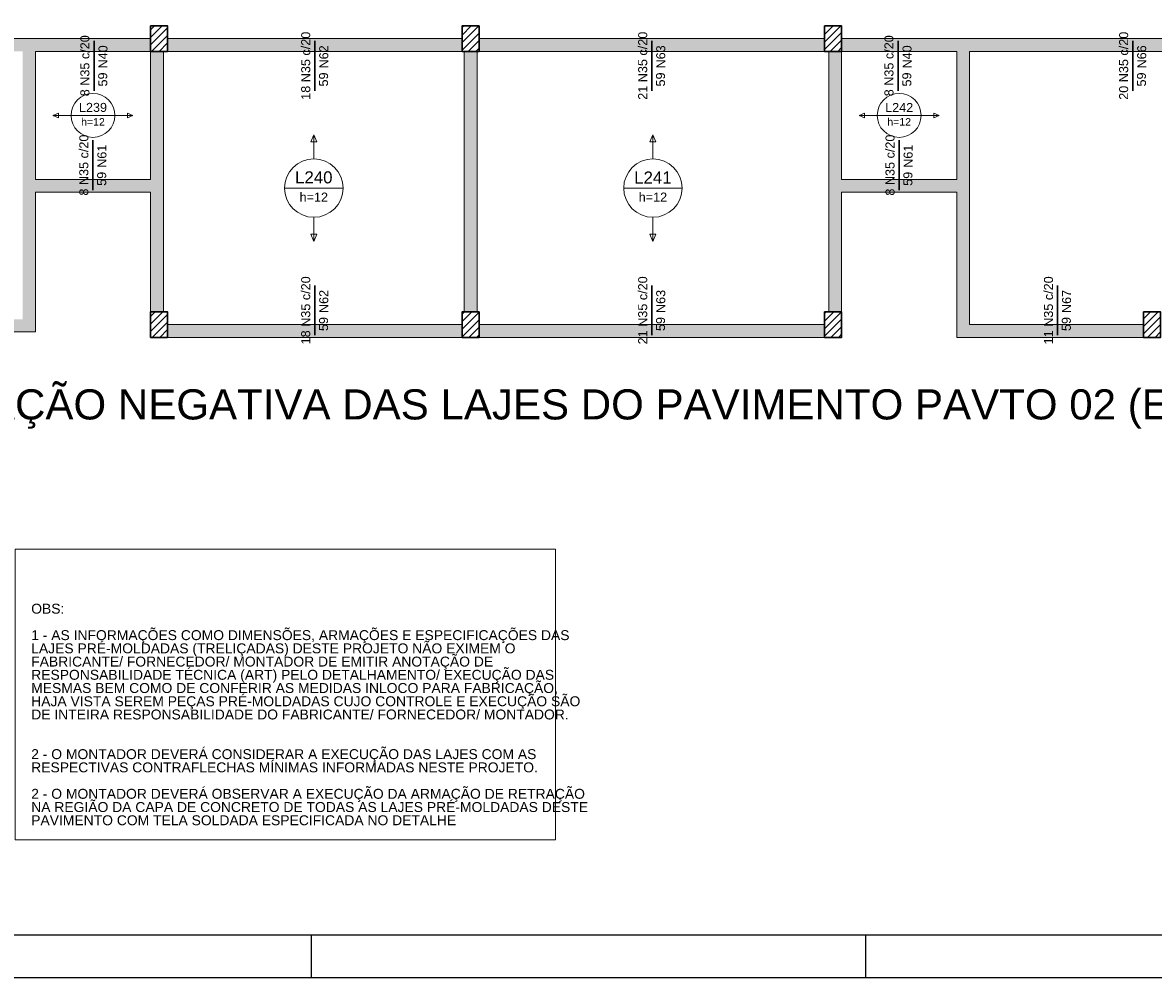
# Model space of a CAD drawing. Header units: millimetres. Extents: x 0 to 84.1, y 0 to 59.4.
# Tile 4 of 8: x 27.3 to 53.8, y 0 to 22.4. Entities that reach past the tile are written whole.
import ezdxf

# ---------------------------------------------------------------- set-up
doc = ezdxf.new("R2010")
doc.units = ezdxf.units.MM
doc.header["$MEASUREMENT"] = 0
doc.linetypes.add('NULL', pattern=[0])
for name, color, linetype, lineweight in [('CONTRAVENTAMENTOS', 4, 'Continuous', 9), ('Descrição da armadura', 7, 'Continuous', 0), ('DT-Armadura negativa', 4, 'Continuous', 30), ('DT-Hachura pilar em laje', 252, 'Continuous', 5), ('DT-Hachura viga em laje', 254, 'Continuous', 5), ('DT-Textos', 7, 'Continuous', 5), ('DT-Título', 3, 'Continuous', 20), ('FO-Pilares', 4, 'Continuous', 30), ('FO-Vigas', 1, 'Continuous', 20), ('Textos armaduras', 7, 'Continuous', 0)]:
    doc.layers.add(name, color=color, linetype=linetype, lineweight=lineweight)
doc.layers.add('SEDUC_MARF', color=1, linetype='Continuous')
doc.layers.add('SEDUC_MARGG', color=7, linetype='Continuous')
doc.styles.add('Arial', font='txt')

msp = doc.modelspace()

# ---------------------------------------------------------------- hatches: boundary and pattern name
at = {"layer": 'DT-Hachura pilar em laje', "linetype": 'Continuous'}
h = msp.add_hatch(dxfattribs=at)
h.set_pattern_fill('ANSI31', color=252, style=0)
h.paths.add_polyline_path([(30.337, 21.698), (30.537, 21.698), (30.737, 21.698), (30.737, 21.998), (30.737, 22.298), (30.537, 22.298), (30.337, 22.298), (30.337, 21.998)])
h = msp.add_hatch(dxfattribs=at)
h.set_pattern_fill('ANSI31', color=252, style=0)
h.paths.add_polyline_path([(37.64, 21.698), (37.84, 21.698), (38.04, 21.698), (38.04, 21.998), (38.04, 22.298), (37.84, 22.298), (37.64, 22.298), (37.64, 21.998)])
h = msp.add_hatch(dxfattribs=at)
h.set_pattern_fill('ANSI31', color=252, style=0)
h.paths.add_polyline_path([(46.137, 21.698), (46.337, 21.698), (46.537, 21.698), (46.537, 21.998), (46.537, 22.298), (46.337, 22.298), (46.137, 22.298), (46.137, 21.998)])
h = msp.add_hatch(dxfattribs=at)
h.set_pattern_fill('ANSI31', color=252, style=0)
h.paths.add_polyline_path([(30.337, 14.996), (30.537, 14.996), (30.737, 14.996), (30.737, 15.296), (30.737, 15.596), (30.537, 15.596), (30.337, 15.596), (30.337, 15.296)])
h = msp.add_hatch(dxfattribs=at)
h.set_pattern_fill('ANSI31', color=252, style=0)
h.paths.add_polyline_path([(37.64, 14.996), (37.84, 14.996), (38.04, 14.996), (38.04, 15.296), (38.04, 15.596), (37.84, 15.596), (37.64, 15.596), (37.64, 15.296)])
h = msp.add_hatch(dxfattribs=at)
h.set_pattern_fill('ANSI31', color=252, style=0)
h.paths.add_polyline_path([(46.137, 14.996), (46.337, 14.996), (46.537, 14.996), (46.537, 15.296), (46.537, 15.596), (46.337, 15.596), (46.137, 15.596), (46.137, 15.296)])
h = msp.add_hatch(dxfattribs=at)
h.set_pattern_fill('ANSI31', color=252, style=0)
h.paths.add_polyline_path([(53.616, 14.996), (53.816, 14.996), (54.016, 14.996), (54.016, 15.296), (54.016, 15.596), (53.816, 15.596), (53.616, 15.596), (53.616, 15.296)])
at = {"layer": 'DT-Hachura viga em laje', "linetype": 'Continuous'}
for points in [[(27.487, 21.848), (27.487, 21.848), (27.487, 21.998), (22.985, 21.998), (22.985, 21.698), (27.338, 21.698), (27.487, 21.848)], [(27.637, 18.699), (27.637, 18.699), (27.637, 21.698), (27.487, 21.848), (27.338, 21.698), (27.338, 18.549), (27.487, 18.549), (27.637, 18.699)], [(30.337, 21.998), (30.337, 21.998), (27.487, 21.998), (27.487, 21.848), (27.637, 21.698), (30.337, 21.698), (30.337, 21.998)], [(37.64, 21.998), (37.64, 21.998), (30.737, 21.998), (30.737, 21.698), (37.64, 21.698), (37.64, 21.998)], [(46.137, 21.998), (46.137, 21.998), (38.04, 21.998), (38.04, 21.698), (46.137, 21.698), (46.137, 21.998)], [(49.387, 21.848), (49.387, 21.848), (49.387, 21.998), (46.537, 21.998), (46.537, 21.698), (49.237, 21.698), (49.387, 21.848)], [(49.537, 21.698), (49.537, 21.698), (49.387, 21.848), (49.237, 21.698), (49.237, 18.699), (49.387, 18.549), (49.537, 18.549), (49.537, 21.698)], [(57.14, 21.998), (57.14, 21.998), (49.387, 21.998), (49.387, 21.848), (49.537, 21.698), (57.14, 21.698), (57.14, 21.998)], [(30.637, 21.698), (30.637, 21.698), (30.337, 21.698), (30.337, 18.699), (30.487, 18.549), (30.637, 18.549), (30.637, 21.698)], [(37.99, 21.698), (37.99, 21.698), (37.69, 21.698), (37.69, 15.596), (37.99, 15.596), (37.99, 21.698)], [(46.537, 18.699), (46.537, 18.699), (46.537, 21.698), (46.237, 21.698), (46.237, 18.549), (46.387, 18.549), (46.537, 18.699)], [(30.487, 18.549), (30.487, 18.549), (30.337, 18.699), (27.637, 18.699), (27.487, 18.549), (27.637, 18.399), (30.337, 18.399), (30.487, 18.549)], [(49.387, 18.549), (49.387, 18.549), (49.237, 18.699), (46.537, 18.699), (46.387, 18.549), (46.537, 18.399), (49.237, 18.399), (49.387, 18.549)], [(27.637, 18.399), (27.637, 18.399), (27.487, 18.549), (27.338, 18.549), (27.338, 15.424), (27.637, 15.124), (27.637, 18.399)], [(30.638, 18.549), (30.638, 18.549), (30.487, 18.549), (30.337, 18.399), (30.337, 15.596), (30.638, 15.596), (30.638, 18.549)], [(46.537, 18.399), (46.537, 18.399), (46.387, 18.549), (46.237, 18.549), (46.237, 15.596), (46.537, 15.596), (46.537, 18.399)], [(49.537, 15.296), (49.537, 15.296), (49.537, 18.549), (49.387, 18.549), (49.237, 18.399), (49.237, 14.996), (49.537, 15.296)], [(27.338, 15.424), (27.338, 15.424), (22.985, 15.424), (22.985, 15.124), (27.637, 15.124), (27.338, 15.424)], [(37.64, 15.296), (37.64, 15.296), (30.737, 15.296), (30.737, 14.996), (37.64, 14.996), (37.64, 15.296)], [(46.137, 15.296), (46.137, 15.296), (38.04, 15.296), (38.04, 14.996), (46.137, 14.996), (46.137, 15.296)], [(53.616, 15.296), (53.616, 15.296), (49.537, 15.296), (49.237, 14.996), (53.616, 14.996), (53.616, 15.296)]]:
    msp.add_hatch(color=254, dxfattribs=at).paths.add_polyline_path(points)

# ---------------------------------------------------------------- linework, layer by layer
at = {"layer": 'CONTRAVENTAMENTOS'}
msp.add_lwpolyline([(27.16, 10.033), (39.828, 10.033), (39.828, 3.221), (27.16, 3.221)], close=True, dxfattribs=at)
at = {"layer": 'DT-Armadura negativa'}
for points in [[(29.012, 20.777), (29.012, 21.948)], [(34.189, 20.777), (34.189, 21.948)], [(42.089, 20.777), (42.089, 21.948)], [(47.862, 20.777), (47.862, 21.948)], [(53.364, 20.777), (53.364, 21.948)], [(28.987, 18.449), (28.987, 19.62)], [(47.887, 18.449), (47.887, 19.62)], [(34.189, 15.046), (34.189, 16.217)], [(42.089, 15.046), (42.089, 16.217)], [(51.602, 15.046), (51.602, 16.217)]]:
    msp.add_lwpolyline(points, dxfattribs=at)
at = {"layer": 'DT-Textos'}
for p, q in [((28.176, 20.252), (28.049, 20.199)), ((28.049, 20.199), (28.176, 20.146)), ((28.176, 20.146), (28.176, 20.252)), ((28.473, 20.199), (29.501, 20.199)), ((29.925, 20.199), (29.798, 20.252)), ((29.798, 20.252), (29.798, 20.146)), ((29.798, 20.146), (29.925, 20.199)), ((47.076, 20.252), (46.949, 20.199)), ((46.949, 20.199), (47.076, 20.146)), ((47.076, 20.146), (47.076, 20.252)), ((47.373, 20.199), (48.401, 20.199)), ((48.825, 20.199), (48.698, 20.252)), ((48.698, 20.252), (48.698, 20.146)), ((48.698, 20.146), (48.825, 20.199)), ((34.164, 19.747), (34.093, 19.578)), ((34.234, 19.578), (34.164, 19.747)), ((42.114, 19.747), (42.043, 19.578)), ((42.184, 19.578), (42.114, 19.747)), ((34.093, 19.578), (34.234, 19.578)), ((42.043, 19.578), (42.184, 19.578)), ((33.478, 18.497), (34.849, 18.497)), ((41.428, 18.497), (42.799, 18.497)), ((34.234, 17.416), (34.093, 17.416)), ((34.093, 17.416), (34.164, 17.247)), ((34.164, 17.247), (34.234, 17.416)), ((42.184, 17.416), (42.043, 17.416)), ((42.043, 17.416), (42.114, 17.247)), ((42.114, 17.247), (42.184, 17.416))]:
    msp.add_line(p, q, dxfattribs=at)
for points in [[(28.473, 20.199), (28.049, 20.199)], [(29.501, 20.199), (29.925, 20.199)], [(47.373, 20.199), (46.949, 20.199)], [(48.401, 20.199), (48.825, 20.199)], [(34.164, 19.183), (34.164, 19.747)], [(42.114, 19.183), (42.114, 19.747)], [(34.164, 17.812), (34.164, 17.247)], [(42.114, 17.812), (42.114, 17.247)]]:
    msp.add_lwpolyline(points, dxfattribs=at)
for centre, radius in [((28.987, 20.199), 0.514), ((47.887, 20.199), 0.514), ((34.164, 18.497), 0.685), ((42.114, 18.497), 0.685)]:
    msp.add_circle(centre, radius, dxfattribs=at)
at = {"layer": 'FO-Pilares'}
for points in [[(30.337, 21.698), (30.537, 21.698), (30.737, 21.698), (30.737, 21.998), (30.737, 22.298), (30.537, 22.298), (30.337, 22.298), (30.337, 21.998), (30.337, 21.698)], [(37.64, 21.698), (37.84, 21.698), (38.04, 21.698), (38.04, 21.998), (38.04, 22.298), (37.84, 22.298), (37.64, 22.298), (37.64, 21.998), (37.64, 21.698)], [(46.137, 21.698), (46.337, 21.698), (46.537, 21.698), (46.537, 21.998), (46.537, 22.298), (46.337, 22.298), (46.137, 22.298), (46.137, 21.998), (46.137, 21.698)], [(30.337, 14.996), (30.537, 14.996), (30.737, 14.996), (30.737, 15.296), (30.737, 15.596), (30.537, 15.596), (30.337, 15.596), (30.337, 15.296), (30.337, 14.996)], [(37.64, 14.996), (37.84, 14.996), (38.04, 14.996), (38.04, 15.296), (38.04, 15.596), (37.84, 15.596), (37.64, 15.596), (37.64, 15.296), (37.64, 14.996)], [(46.137, 14.996), (46.337, 14.996), (46.537, 14.996), (46.537, 15.296), (46.537, 15.596), (46.337, 15.596), (46.137, 15.596), (46.137, 15.296), (46.137, 14.996)], [(53.616, 14.996), (53.816, 14.996), (54.016, 14.996), (54.016, 15.296), (54.016, 15.596), (53.816, 15.596), (53.616, 15.596), (53.616, 15.296), (53.616, 14.996)]]:
    msp.add_lwpolyline(points, close=True, dxfattribs=at)
at = {"layer": 'FO-Vigas'}
for p, q in [((22.985, 21.998), (27.487, 21.998)), ((27.487, 21.998), (30.337, 21.998)), ((30.737, 21.998), (37.64, 21.998)), ((38.04, 21.998), (46.137, 21.998)), ((46.537, 21.998), (49.387, 21.998)), ((49.387, 21.998), (57.14, 21.998)), ((27.637, 18.699), (27.637, 21.698)), ((27.637, 21.698), (30.337, 21.698)), ((30.337, 18.699), (30.337, 21.698)), ((30.637, 18.549), (30.637, 21.698)), ((30.737, 21.698), (37.64, 21.698)), ((37.69, 15.596), (37.69, 21.698)), ((37.99, 15.596), (37.99, 21.698)), ((38.04, 21.698), (46.137, 21.698)), ((46.237, 18.549), (46.237, 21.698)), ((46.537, 18.699), (46.537, 21.698)), ((46.537, 21.698), (49.237, 21.698)), ((49.237, 18.699), (49.237, 21.698)), ((49.537, 21.698), (57.14, 21.698)), ((49.537, 18.549), (49.537, 21.698)), ((27.637, 18.699), (30.337, 18.699)), ((46.537, 18.699), (49.237, 18.699)), ((27.637, 18.399), (30.337, 18.399)), ((27.637, 15.124), (27.637, 18.399)), ((30.337, 15.596), (30.337, 18.399)), ((30.637, 15.596), (30.637, 18.549)), ((46.237, 15.596), (46.237, 18.549)), ((46.537, 15.596), (46.537, 18.399)), ((46.537, 18.399), (49.237, 18.399)), ((49.237, 14.996), (49.237, 18.399)), ((49.537, 15.296), (49.537, 18.549)), ((22.985, 15.124), (27.637, 15.124)), ((30.737, 15.296), (37.64, 15.296)), ((38.04, 15.296), (46.137, 15.296)), ((49.537, 15.296), (53.616, 15.296)), ((30.737, 14.996), (37.64, 14.996)), ((38.04, 14.996), (46.137, 14.996)), ((49.237, 14.996), (53.616, 14.996))]:
    msp.add_line(p, q, dxfattribs=at)
at = {"layer": 'SEDUC_MARF'}
for p, q in [((34.1, 1), (34.1, 0)), ((47.1, 1), (47.1, 0))]:
    msp.add_line(p, q, dxfattribs=at)
msp.add_lwpolyline([(84.1, 59.4), (0, 59.4), (0, 0), (84.1, 0)], close=True, dxfattribs=at)
at = {"layer": 'SEDUC_MARGG'}
msp.add_lwpolyline([(2.5, 1), (83.1, 1), (83.1, 58.4), (2.5, 58.4)], close=True, dxfattribs=at)

# ---------------------------------------------------------------- texts
at = {"layer": 'Descrição da armadura', "linetype": 'NULL', "char_height": 0.2118, "rotation": 90.0002, "line_spacing_factor": 0.9, "style": 'Arial'}
for s, insert, width, attachment_point in [('8 N35 c/20', (28.906, 21.363), 2.80513, 8), ('18 N35 c/20', (34.083, 21.363), 3.1277, 8), ('21 N35 c/20', (41.983, 21.363), 3.1277, 8), ('8 N35 c/20', (47.756, 21.363), 2.80513, 8), ('20 N35 c/20', (53.258, 21.363), 3.1277, 8), ('N40', (29.33, 21.842), 1.06399, 9), ('N62', (34.506, 21.842), 1.06399, 9), ('N63', (42.406, 21.842), 1.06399, 9), ('N40', (48.18, 21.842), 1.06399, 9), ('N66', (53.681, 21.842), 1.06399, 9), ('8 N35 c/20', (28.881, 19.035), 2.80513, 8), ('8 N35 c/20', (47.781, 19.035), 2.80513, 8), ('N61', (29.305, 19.514), 1.06399, 9), ('N61', (48.205, 19.514), 1.06399, 9), ('18 N35 c/20', (34.083, 15.631), 3.1277, 8), ('21 N35 c/20', (41.983, 15.631), 3.1277, 8), ('11 N35 c/20', (51.496, 15.631), 3.1277, 8), ('N62', (34.506, 16.111), 1.06399, 9), ('N63', (42.406, 16.111), 1.06399, 9), ('N67', (51.919, 16.111), 1.06399, 9)]:
    msp.add_mtext(s, dxfattribs=dict(at, insert=insert, width=width, attachment_point=attachment_point))
at = {"layer": 'DT-Textos', "linetype": 'NULL', "attachment_point": 8, "line_spacing_factor": 0.798, "style": 'Arial'}
for s, insert, char_height, width in [('L239', (28.987, 20.278), 0.2118, 1.29027), ('L242', (47.887, 20.278), 0.2118, 1.29027), ('h=12', (28.987, 19.96), 0.1765, 1.12622), ('h=12', (47.887, 19.96), 0.1765, 1.12622), ('L240', (34.164, 18.603), 0.2824, 1.7352), ('L241', (42.114, 18.603), 0.2824, 1.7352), ('h=12', (34.164, 18.179), 0.2118, 1.30642), ('h=12', (42.114, 18.179), 0.2118, 1.30642)]:
    msp.add_mtext(s, dxfattribs=dict(at, insert=insert, char_height=char_height, width=width))
at = {"layer": 'DT-Título', "linetype": 'NULL', "line_spacing_factor": 0.798, "style": 'Arial'}
for s, insert, char_height, width, attachment_point in [('ARMAÇÃO NEGATIVA DAS LAJES DO PAVIMENTO PAVTO 02 (EIXO Y)', (57.19, 12.857), 0.706, 66.01482, 9), ('OBS:\\P\\P1 - AS INFORMAÇÕES COMO DIMENSÕES, ARMAÇÕES E ESPECIFICAÇÕES DAS LAJES PRÉ-MOLDADAS (TRELIÇADAS) DESTE PROJETO NÃO EXIMEM O FABRICANTE/ FORNECEDOR/ MONTADOR DE EMITIR ANOTAÇÃO DE RESPONSABILIDADE TÉCNICA (ART) PELO DETALHAMENTO/ EXECUÇÃO DAS MESMAS BEM COMO DE CONFERIR AS MEDIDAS INLOCO PARA FABRICAÇÃO, HAJA VISTA SEREM PEÇAS PRÉ-MOLDADAS CUJO CONTROLE E EXECUÇÃO SÃO DE INTEIRA RESPONSABILIDADE DO FABRICANTE/ FORNECEDOR/ MONTADOR.\\P\\P\\P2 - O MONTADOR DEVERÁ CONSIDERAR A EXECUÇÃO DAS LAJES COM AS RESPECTIVAS CONTRAFLECHAS MÍNIMAS INFORMADAS NESTE PROJETO. \\P\\P2 - O MONTADOR DEVERÁ OBSERVAR A EXECUÇÃO DA ARMAÇÃO DE RETRAÇÃO NA REGIÃO DA CAPA DE CONCRETO DE TODAS AS LAJES PRÉ-MOLDADAS DESTE PAVIMENTO COM TELA SOLDADA ESPECIFICADA NO DETALHE', (27.539, 3.562), 0.232942, 13.09048, 7)]:
    msp.add_mtext(s, dxfattribs=dict(at, insert=insert, char_height=char_height, width=width, attachment_point=attachment_point))
at = {"layer": 'Textos armaduras', "linetype": 'NULL', "char_height": 0.2118, "width": 1.04514, "attachment_point": 1, "rotation": 90.0002, "line_spacing_factor": 0.9, "style": 'Arial'}
for insert in [(29.11, 20.877), (34.286, 20.877), (42.186, 20.877), (47.96, 20.877), (53.461, 20.877), (29.085, 18.549), (47.985, 18.549), (34.286, 15.146), (42.186, 15.146), (51.699, 15.146)]:
    msp.add_mtext('59', dxfattribs=dict(at, insert=insert))

doc.saveas('drawing.dxf')
